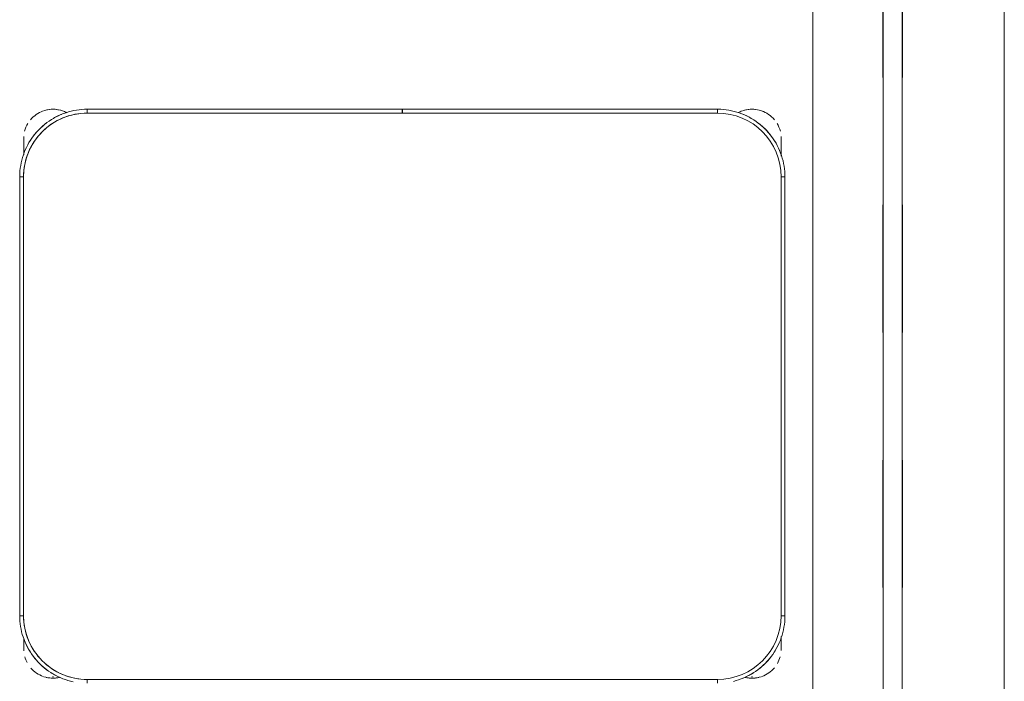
# Model space of a CAD drawing. Header units: metres. Extents: x 1.7 to 42.3, y -72.9 to -47.6.
# Tile 48 of 216: x 9 to 9.8, y -65.1 to -64.6. Entities that reach past the tile are written whole.
import ezdxf

# ---------------------------------------------------------------- set-up
doc = ezdxf.new("R2010")
doc.units = ezdxf.units.M
doc.linetypes.add('Traço', pattern=[0.006, 0.003, -0.003])
doc.linetypes.add('Traço_2_', pattern=[0.006, 0.003, -0.003])
doc.layers.add('A-GLAZ', color=7, linetype='Continuous', lineweight=18)
doc.layers.add('I-FURN', color=7, linetype='Continuous', lineweight=18)
doc.layers.add('A-GLAZ-HDLN', color=7, linetype='Traço', lineweight=25, true_color=0x00007f)

# ---------------------------------------------------------------- blocks, each defined once
blk = doc.blocks.new('ConjuntoParaAlunoTamanho6 - CJA06_ConjuntoParaAlunoTamanho6-V13-2PAV - FRIGORÍFICA')
at = {"layer": 'I-FURN', "color": 253, "true_color": 0xaaaaaa}
for p, q in [((-0.247, 0.06497), (-0.247, 0.06197)), ((0.247, 0.06497), (0.247, 0.06197)), ((-0.29713, 0.03797), (-0.29713, 0.02828)), ((-0.29713, 0.02878), (-0.29713, 0.03797)), ((0.29687, 0.03797), (0.29687, 0.02961)), ((0.29687, 0.03299), (0.29687, 0.03797)), ((-0.3, 0.01197), (-0.3, -0.33203)), ((-0.3, 0.01197), (-0.297, 0.01197)), ((-0.3, 0.01197), (-0.3, -0.33203)), ((0.3, 0.01197), (0.297, 0.01197)), ((0.3, -0.33203), (0.3, 0.01197)), ((0.3, -0.33203), (0.3, 0.01197)), ((-0.3, -0.33203), (-0.297, -0.33203)), ((0.3, -0.33203), (0.297, -0.33203)), ((-0.29713, -0.34835), (-0.29713, -0.35394)), ((-0.29713, -0.34868), (-0.29713, -0.36203)), ((0.29687, -0.35394), (0.29687, -0.3492)), ((0.29687, -0.36203), (0.29687, -0.34961)), ((-0.29713, -0.35705), (-0.29713, -0.36203)), ((0.29687, -0.36203), (0.29687, -0.35705)), ((-0.247, -0.38503), (-0.247, -0.38203)), ((-0.247, -0.38503), (-0.00005, -0.38503)), ((-0.247, -0.38503), (-0.00005, -0.38503)), ((-0.00005, -0.38203), (-0.00005, -0.38503)), ((0.00005, -0.38503), (0.00005, -0.38203)), ((0.00005, -0.38503), (0.247, -0.38503)), ((0.00005, -0.38503), (0.247, -0.38503)), ((0.247, -0.38503), (0.247, -0.38203))]:
    blk.add_line(p, q, dxfattribs=at)
at = {"layer": 'I-FURN', "color": 253, "true_color": 0xaaaaaa, "flags": 128}
for points in [[(-0.2596, 0.06345), (-0.26165, 0.0629), (-0.26367, 0.06228), (-0.26567, 0.06157), (-0.26764, 0.06078), (-0.26957, 0.05992), (-0.27147, 0.05898), (-0.27333, 0.05796), (-0.27515, 0.05687), (-0.27693, 0.05571), (-0.27865, 0.05448), (-0.28033, 0.05318), (-0.28195, 0.05181), (-0.28351, 0.05038), (-0.28502, 0.04889), (-0.28647, 0.04734), (-0.28785, 0.04574), (-0.28917, 0.04407), (-0.29042, 0.04236), (-0.2916, 0.0406), (-0.29271, 0.0388), (-0.29374, 0.03695), (-0.29471, 0.03506), (-0.29559, 0.03313), (-0.2964, 0.03117), (-0.29713, 0.02918), (-0.29777, 0.02716), (-0.29834, 0.02512), (-0.29883, 0.02306), (-0.29923, 0.02097), (-0.29955, 0.01888), (-0.29978, 0.01677), (-0.29993, 0.01466), (-0.3, 0.01254), (-0.3, 0.01197)], [(0.247, 0.06197), (0.1235, 0.06197), (0, 0.06197), (-0.1235, 0.06197), (-0.247, 0.06197)], [(-0.247, 0.06197), (-0.1235, 0.06197), (0, 0.06197), (0.1235, 0.06197), (0.247, 0.06197)], [(0.3, 0.01197), (0.29996, 0.01409), (0.29983, 0.0162), (0.29962, 0.01831), (0.29932, 0.02041), (0.29894, 0.0225), (0.29848, 0.02456), (0.29794, 0.02661), (0.29731, 0.02864), (0.2966, 0.03064), (0.29582, 0.03261), (0.29495, 0.03454), (0.29401, 0.03644), (0.29299, 0.0383), (0.2919, 0.04012), (0.29074, 0.04189), (0.28951, 0.04362), (0.28821, 0.04529), (0.28685, 0.04691), (0.28542, 0.04848), (0.28393, 0.04999), (0.28238, 0.05143), (0.28077, 0.05282), (0.27911, 0.05413), (0.2774, 0.05538), (0.27564, 0.05656), (0.27383, 0.05767), (0.27198, 0.05871), (0.27009, 0.05967), (0.26816, 0.06056), (0.2662, 0.06136), (0.26421, 0.06209), (0.2622, 0.06274), (0.26015, 0.06331), (0.25809, 0.06379)], [(-0.29713, 0.03797), (-0.29713, 0.03796), (-0.29713, 0.03792), (-0.29713, 0.03785), (-0.29713, 0.03775), (-0.29713, 0.03763), (-0.29713, 0.03748), (-0.29713, 0.03731), (-0.29713, 0.03711), (-0.29713, 0.03688), (-0.29713, 0.03663), (-0.29713, 0.03635), (-0.29713, 0.03605), (-0.29713, 0.03572), (-0.29713, 0.03537), (-0.29713, 0.035), (-0.29713, 0.03461), (-0.29713, 0.03419), (-0.29713, 0.03375), (-0.29713, 0.03329), (-0.29713, 0.03282), (-0.29713, 0.03232), (-0.29713, 0.0318), (-0.29713, 0.03127), (-0.29713, 0.03072), (-0.29713, 0.03016), (-0.29713, 0.02958), (-0.29713, 0.02898)], [(0.29687, 0.03), (0.29687, 0.03057), (0.29687, 0.03112), (0.29687, 0.03166), (0.29687, 0.03218), (0.29687, 0.03268), (0.29687, 0.03317), (0.29687, 0.03363), (0.29687, 0.03407), (0.29687, 0.0345), (0.29687, 0.0349), (0.29687, 0.03528), (0.29687, 0.03563), (0.29687, 0.03596), (0.29687, 0.03627), (0.29687, 0.03656), (0.29687, 0.03682), (0.29687, 0.03705), (0.29687, 0.03726), (0.29687, 0.03744), (0.29687, 0.0376), (0.29687, 0.03772), (0.29687, 0.03783), (0.29687, 0.0379), (0.29687, 0.03795), (0.29687, 0.03797)], [(-0.297, 0.01197), (-0.297, -0.07403), (-0.297, -0.16003), (-0.297, -0.24603), (-0.297, -0.33203)], [(-0.297, -0.33203), (-0.297, -0.24603), (-0.297, -0.16003), (-0.297, -0.07403), (-0.297, 0.01197)], [(0.297, -0.33203), (0.297, -0.24603), (0.297, -0.16003), (0.297, -0.07403), (0.297, 0.01197)], [(0.297, 0.01197), (0.297, -0.07403), (0.297, -0.16003), (0.297, -0.24603), (0.297, -0.33203)], [(-0.3, -0.33203), (-0.29996, -0.33415), (-0.29983, -0.33627), (-0.29962, -0.33838), (-0.29932, -0.34048), (-0.29894, -0.34256), (-0.29848, -0.34463), (-0.29794, -0.34668), (-0.29731, -0.34871), (-0.2966, -0.3507), (-0.29582, -0.35267), (-0.29495, -0.35461), (-0.29401, -0.35651), (-0.29299, -0.35837), (-0.2919, -0.36019), (-0.29074, -0.36196), (-0.28951, -0.36368), (-0.28821, -0.36536), (-0.28685, -0.36698), (-0.28542, -0.36855), (-0.28393, -0.37005), (-0.28238, -0.3715), (-0.28077, -0.37288), (-0.27911, -0.3742), (-0.2774, -0.37545), (-0.27564, -0.37663), (-0.27383, -0.37774), (-0.27198, -0.37878), (-0.27009, -0.37974), (-0.26816, -0.38062), (-0.2662, -0.38143), (-0.26421, -0.38216), (-0.2622, -0.38281), (-0.26015, -0.38338), (-0.25809, -0.38386), (-0.25601, -0.38426), (-0.25391, -0.38458), (-0.25181, -0.38482), (-0.24969, -0.38497), (-0.24757, -0.38503), (-0.247, -0.38503)], [(0.247, -0.38503), (0.24912, -0.38499), (0.25124, -0.38486), (0.25334, -0.38465), (0.25544, -0.38436), (0.25753, -0.38398), (0.2596, -0.38351), (0.26165, -0.38297), (0.26367, -0.38234), (0.26567, -0.38164), (0.26764, -0.38085), (0.26957, -0.37999), (0.27147, -0.37904), (0.27333, -0.37803), (0.27515, -0.37694), (0.27693, -0.37578), (0.27865, -0.37454), (0.28033, -0.37324), (0.28195, -0.37188), (0.28351, -0.37045), (0.28502, -0.36896), (0.28647, -0.36741), (0.28785, -0.3658), (0.28917, -0.36414), (0.29042, -0.36243), (0.2916, -0.36067), (0.29271, -0.35886), (0.29374, -0.35701), (0.29471, -0.35512), (0.29559, -0.3532), (0.2964, -0.35124), (0.29713, -0.34925), (0.29777, -0.34723), (0.29834, -0.34519), (0.29883, -0.34312), (0.29923, -0.34104), (0.29955, -0.33895), (0.29978, -0.33684), (0.29993, -0.33472), (0.3, -0.33261), (0.3, -0.33203)], [(-0.29713, -0.34907), (-0.29713, -0.34973), (-0.29713, -0.35038), (-0.29713, -0.35102), (-0.29713, -0.35165), (-0.29713, -0.35227), (-0.29713, -0.35288), (-0.29713, -0.35348), (-0.29713, -0.35406), (-0.29713, -0.35463), (-0.29713, -0.35518), (-0.29713, -0.35572), (-0.29713, -0.35624), (-0.29713, -0.35674), (-0.29713, -0.35722), (-0.29713, -0.35769), (-0.29713, -0.35813), (-0.29713, -0.35855), (-0.29713, -0.35895), (-0.29713, -0.35933), (-0.29713, -0.35969), (-0.29713, -0.36002), (-0.29713, -0.36033), (-0.29713, -0.36061), (-0.29713, -0.36087), (-0.29713, -0.36111), (-0.29713, -0.36131), (-0.29713, -0.3615), (-0.29713, -0.36165), (-0.29713, -0.36178), (-0.29713, -0.36188), (-0.29713, -0.36196), (-0.29713, -0.36201), (-0.29713, -0.36203)], [(0.29687, -0.36203), (0.29687, -0.36201), (0.29687, -0.36197), (0.29687, -0.36191), (0.29687, -0.36181), (0.29687, -0.36169), (0.29687, -0.36154), (0.29687, -0.36137), (0.29687, -0.36117), (0.29687, -0.36094), (0.29687, -0.36069), (0.29687, -0.36041), (0.29687, -0.36011), (0.29687, -0.35978), (0.29687, -0.35943), (0.29687, -0.35906), (0.29687, -0.35866), (0.29687, -0.35825), (0.29687, -0.35781), (0.29687, -0.35735), (0.29687, -0.35687), (0.29687, -0.35638), (0.29687, -0.35586), (0.29687, -0.35533), (0.29687, -0.35478), (0.29687, -0.35421), (0.29687, -0.35363), (0.29687, -0.35304), (0.29687, -0.35244), (0.29687, -0.35182), (0.29687, -0.35119), (0.29687, -0.35055), (0.29687, -0.3499)], [(-0.247, -0.38203), (-0.1235, -0.38203), (0, -0.38203), (0.1235, -0.38203), (0.247, -0.38203)], [(-0.00005, -0.38203), (-0.06179, -0.38203), (-0.12353, -0.38203), (-0.18526, -0.38203), (-0.247, -0.38203)], [(0.247, -0.38203), (0.18526, -0.38203), (0.12352, -0.38203), (0.06179, -0.38203), (0.00005, -0.38203)]]:
    blk.add_lwpolyline(points, dxfattribs=at)
at = {"layer": 'I-FURN', "color": 253, "true_color": 0xaaaaaa}
for centre, radius, start, end in [((-0.247, 0.01197), 0.05, 90, 180), ((-0.247, 0.01197), 0.05, 90, 180), ((0.247, 0.01197), 0.05, 360, 90), ((0.247, 0.01197), 0.05, 0, 90), ((-0.27413, 0.03797), 0.023, 109.92744, 140.02309), ((-0.247, 0.01197), 0.053, 127.1607, 143.14964), ((-0.27413, 0.03797), 0.023, 76.78758, 108), ((-0.27413, 0.03797), 0.023, 76.40434, 103.67073), ((-0.247, 0.01197), 0.053, 112.5, 122.69993), ((-0.27413, 0.03797), 0.022, 89.14352, 90.85648), ((0.247, 0.01197), 0.053, 57.30007, 67.5), ((0.247, 0.01197), 0.053, 57.30007, 67.5), ((0.27387, 0.03797), 0.023, 76.32927, 103.10319), ((0.27387, 0.03797), 0.023, 72, 102.57928), ((0.27387, 0.03797), 0.022, 89.14352, 90.85648), ((0.247, 0.01197), 0.053, 37.1607, 53.14964), ((0.247, 0.01197), 0.053, 37.1607, 53.14964), ((0.27387, 0.03797), 0.023, 41.01944, 70.30683), ((-0.27413, 0.03797), 0.023, 149.97621, 164.34498), ((0.27387, 0.03797), 0.023, 15.73053, 28.0506), ((-0.27413, 0.03797), 0.023, 176.5669, 180), ((-0.247, 0.01197), 0.053, 147.30007, 157.5), ((0.247, 0.01197), 0.053, 22.5, 32.69993), ((0.247, 0.01197), 0.053, 22.5, 32.69993), ((0.27387, 0.03797), 0.023, 360, 4.00915), ((-0.247, -0.33203), 0.05, 180, 270), ((-0.247, -0.33203), 0.05, 180, 270), ((0.247, -0.33203), 0.05, 270, 360), ((0.247, -0.33203), 0.05, 270, 0), ((-0.247, -0.33203), 0.053, 202.5, 212.69993), ((0.247, -0.33203), 0.053, 327.30007, 337.5), ((0.247, -0.33203), 0.053, 327.30007, 337.5), ((-0.27413, -0.36203), 0.023, 180, 184.41224), ((0.27387, -0.36203), 0.023, 355.58784, 360), ((-0.27413, -0.36203), 0.023, 194.46313, 211.29748), ((-0.247, -0.33203), 0.053, 217.1607, 233.14964), ((0.247, -0.33203), 0.053, 307.1607, 323.14964), ((0.247, -0.33203), 0.053, 307.1607, 323.14964), ((0.27387, -0.36203), 0.023, 328.70279, 345.53679), ((-0.27413, -0.36203), 0.023, 220.15845, 250.98921), ((-0.247, -0.33203), 0.053, 237.30007, 247.5), ((0.247, -0.33203), 0.053, 292.5, 302.69993), ((0.247, -0.33203), 0.053, 292.5, 302.69993), ((0.27387, -0.36203), 0.023, 289.64716, 320.10645), ((-0.27413, -0.36203), 0.023, 241.29896, 288), ((-0.27413, -0.36203), 0.023, 255.53308, 284.46692), ((-0.27413, -0.36203), 0.023, 289.64716, 297.85925), ((0.27387, -0.36203), 0.023, 242.37001, 250.98921), ((0.27387, -0.36203), 0.023, 243.53772, 288), ((0.27387, -0.36203), 0.023, 255.53308, 284.46692)]:
    blk.add_arc(centre, radius, start, end, dxfattribs=at)
blk = doc.blocks.new('JANELA1 - Paineis _2x1_ 2 x 1_00-8467672-2PAV - FRIGORÍFICA')
at = {"layer": 'A-GLAZ', "color": 253, "true_color": 0xaaaaaa}
for p, q in [((-0.97, 0.075), (0.97, 0.075)), ((0.95, -0.005), (0.01, -0.005)), ((0.01, -0.02), (0.95, -0.02)), ((0.97, -0.075), (-0.97, -0.075))]:
    blk.add_line(p, q, dxfattribs=at)
at = {"layer": 'A-GLAZ-HDLN', "color": 9, "linetype": 'Traço_2_', "true_color": 0xaaaad4}
for p, q in [((-0.95, -0.005), (0.95, -0.005)), ((0.95, -0.02), (-0.95, -0.02))]:
    blk.add_line(p, q, dxfattribs=at)
blk = doc.blocks.new('4 GRE - ESCOLA DE CINEMA E AUDIOVISUAL CINE REX R07_rvt-1-2PAV - FRIGORÍFICA')
at = {"layer": 'A-GLAZ', "color": 253, "lineweight": 18, "true_color": 0xaaaaaa, "rotation": 269.9999999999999}
blk.add_blockref('JANELA1 - Paineis _2x1_ 2 x 1_00-8467672-2PAV - FRIGORÍFICA', (9.71566, -64.50043), dxfattribs=at)
at = {"layer": 'I-FURN', "color": 253, "lineweight": 18, "true_color": 0xaaaaaa, "rotation": 180}
blk.add_blockref('ConjuntoParaAlunoTamanho6 - CJA06_ConjuntoParaAlunoTamanho6-V13-2PAV - FRIGORÍFICA', (9.31867, -65.06045), dxfattribs=at)

msp = doc.modelspace()

# ---------------------------------------------------------------- block references
at = {"lineweight": 5}
msp.add_blockref('4 GRE - ESCOLA DE CINEMA E AUDIOVISUAL CINE REX R07_rvt-1-2PAV - FRIGORÍFICA', (0, 0), dxfattribs=at)

doc.saveas('drawing.dxf')
